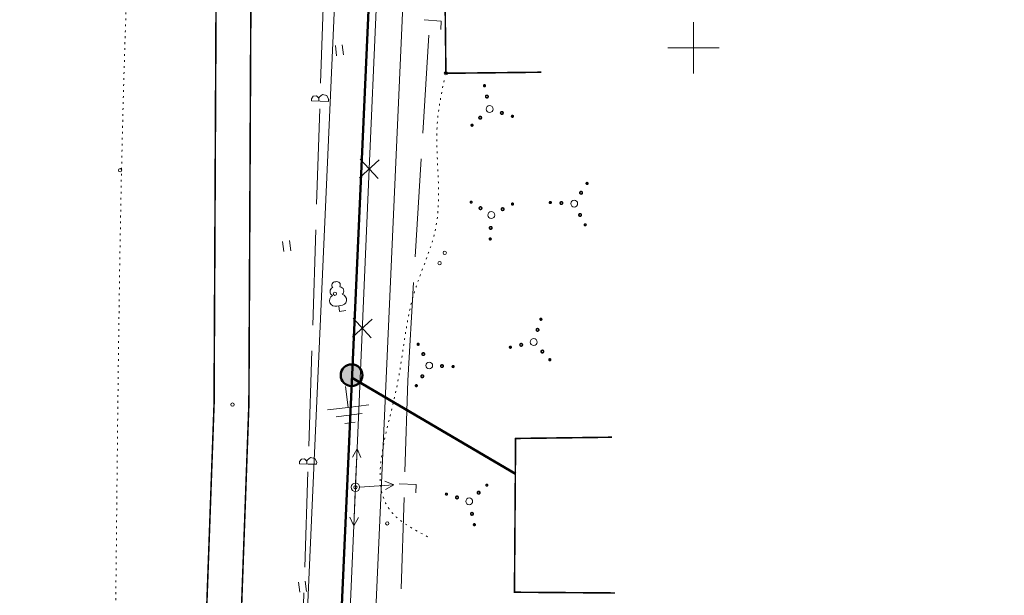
# Model space of a CAD drawing. Header units: millimetres. Extents: x 0 to 1188, y 0 to 841.
# Tile 70 of 76: x 1009 to 1124, y 558 to 626. Entities that reach past the tile are written whole.
import ezdxf

# ---------------------------------------------------------------- set-up
doc = ezdxf.new("R2010")
doc.units = ezdxf.units.MM
for name, pattern in [('K5LT32789', [0]), ('K5LT32797', [0]), ('K5LT32809', [0]), ('K5LT32813', [0]), ('K5LT32814', [0]), ('K5LT32815', [3.5, 2.5, -1]), ('K5LT32817', [0.7000000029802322, 0.2000000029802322, -0.5]), ('K5LT32819', [0]), ('K5LT32824', [0]), ('K5LT_BASIC', [0]), ('K5LT_THIN', [0])]:
    doc.linetypes.add(name, pattern=pattern)
doc.layers.add('Системный слой', color=7, linetype='Continuous')

# ---------------------------------------------------------------- blocks, each defined once
blk = doc.blocks.new('U562')
at = {"layer": 'Системный слой', "color": 7, "linetype": 'K5LT32813', "lineweight": 18}
for p, q in [((1050.627351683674, 626.7405765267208), (1049.817863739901, 608.0995520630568)), ((1050.96646902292, 609.1525524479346), (1048.669258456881, 607.0465516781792)), ((1048.764863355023, 609.2481573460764), (1050.870864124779, 606.9509467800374)), ((1049.817863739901, 608.0995520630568), (1048.198887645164, 570.8174983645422)), ((1050.156981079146, 590.5115279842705), (1047.859770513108, 588.4055272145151)), ((1047.955375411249, 590.6071328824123), (1050.061376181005, 588.3099223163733)), ((1048.198887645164, 570.8174983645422), (1047.36943409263, 550.8450294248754))]:
    blk.add_line(p, q, dxfattribs=at)
blk = doc.blocks.new('U567')
at = {"layer": 'Системный слой', "color": 5, "linetype": 'K5LT32819', "lineweight": 18, "true_color": 0x0000ff}
for p, q in [((1044.129967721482, 618.1160272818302), (1044.49725162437, 629.2806027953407)), ((1043.070021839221, 616.3102562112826), (1043.061925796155, 616.0641553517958)), ((1044.061385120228, 616.0312758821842), (1043.061925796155, 616.0641553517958)), ((1043.070021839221, 616.3102562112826), (1043.267528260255, 616.6206989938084)), ((1043.267528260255, 616.6206989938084), (1043.633556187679, 616.6582096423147)), ((1043.633556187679, 616.6582096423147), (1043.889924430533, 616.3942800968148)), ((1043.889924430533, 616.3942800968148), (1043.911324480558, 616.2635201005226)), ((1043.911324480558, 616.2635201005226), (1043.90385476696, 616.0364581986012)), ((1043.964490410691, 616.4864173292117), (1043.911324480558, 616.2635201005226)), ((1044.354923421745, 616.806311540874), (1043.964490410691, 616.4864173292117)), ((1044.061385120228, 616.0312758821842), (1045.060844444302, 615.9983964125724)), ((1044.847981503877, 616.6983115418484), (1044.354923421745, 616.806311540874)), ((1045.068940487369, 616.2444972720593), (1044.847981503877, 616.6983115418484)), ((1045.068940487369, 616.2444972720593), (1045.060844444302, 615.9983964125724)), ((1043.66404540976, 603.9530737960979), (1044.031329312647, 615.1176493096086)), ((1043.198123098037, 589.7901203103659), (1043.565407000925, 600.9546958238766)), ((1042.732200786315, 575.6271668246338), (1043.099484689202, 586.7917423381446)), ((1042.957156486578, 574.3174510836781), (1042.566723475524, 573.9975568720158)), ((1043.450214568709, 574.2094510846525), (1042.957156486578, 574.3174510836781)), ((1041.672254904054, 573.8213957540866), (1041.664158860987, 573.5752948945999)), ((1042.663618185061, 573.5424154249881), (1041.664158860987, 573.5752948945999)), ((1041.672254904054, 573.8213957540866), (1041.869761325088, 574.1318385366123)), ((1041.869761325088, 574.1318385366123), (1042.235789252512, 574.1693491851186)), ((1042.235789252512, 574.1693491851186), (1042.492157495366, 573.9054196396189)), ((1042.492157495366, 573.9054196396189), (1042.513557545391, 573.7746596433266)), ((1042.513557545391, 573.7746596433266), (1042.506087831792, 573.5475977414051)), ((1042.566723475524, 573.9975568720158), (1042.513557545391, 573.7746596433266)), ((1042.663618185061, 573.5424154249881), (1043.663077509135, 573.5095359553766)), ((1043.671173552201, 573.7556368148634), (1043.450214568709, 574.2094510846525)), ((1043.671173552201, 573.7556368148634), (1043.663077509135, 573.5095359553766)), ((1042.266278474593, 561.464213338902), (1042.63356237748, 572.6287888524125)), ((1041.80035616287, 547.30125985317), (1042.167640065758, 558.4658353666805))]:
    blk.add_line(p, q, dxfattribs=at)
blk = doc.blocks.new('U574')
at = {"layer": 'Системный слой', "color": 11, "linetype": 'K5LT32824', "lineweight": 18, "true_color": 0xff8040}
for p, q in [((1056.260121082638, 625.527234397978), (1058.256426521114, 625.4057267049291)), ((1058.256426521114, 625.4057267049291), (1058.195672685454, 624.4075741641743)), ((1056.787311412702, 623.7641060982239), (1056.088257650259, 612.2790322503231)), ((1055.905996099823, 609.2845739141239), (1055.20694233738, 597.7995000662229)), ((1055.024680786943, 594.8050417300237), (1054.325627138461, 583.3199697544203)), ((1054.325627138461, 583.3199697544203), (1053.988753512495, 572.6328387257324)), ((1053.310525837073, 571.2185693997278), (1055.30953285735, 571.1555578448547)), ((1055.30953285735, 571.1555578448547), (1055.278027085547, 570.1560545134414)), ((1053.894236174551, 569.6343280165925), (1053.557362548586, 558.9471969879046))]:
    blk.add_line(p, q, dxfattribs=at)
blk = doc.blocks.new('U595')
at = {"layer": 'Системный слой', "color": 1, "linetype": 'K5LT32809', "lineweight": 18, "true_color": 0xff0000}
for p, q in [((1049.803809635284, 717.4039886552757), (1024.048161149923, 142.4452375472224)), ((1057.795795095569, 717.0459825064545), (1032.040146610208, 142.0872313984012)), ((1049.635678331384, 713.6506929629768), (1024.048161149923, 142.4452375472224)), ((1049.635678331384, 713.6506929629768), (1024.048161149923, 142.4452375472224))]:
    blk.add_line(p, q, dxfattribs=at)
blk = doc.blocks.new('U663')
at = {"layer": 'Системный слой'}
h = blk.add_hatch(color=7, dxfattribs=at)
h.paths.add_polyline_path([(1047.757530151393, 583.9390516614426), (1047.236700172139, 585.1028218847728), (1047.179074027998, 585.0752794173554), (1047.122899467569, 585.0448856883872), (1047.068317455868, 585.0117169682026), (1047.015464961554, 584.9758564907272), (1046.964474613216, 584.9373942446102), (1046.915474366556, 584.896426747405), (1046.868587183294, 584.8530568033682), (1046.823930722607, 584.8073932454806), (1046.781617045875, 584.759550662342), (1046.74175233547, 584.7096491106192), (1046.704436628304, 584.6578138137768), (1046.669763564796, 584.6041748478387), (1046.637820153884, 584.5488668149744), (1046.608686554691, 584.4920285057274), (1046.582435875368, 584.4338025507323), (1046.55913398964, 584.3743350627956), (1046.538839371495, 584.3137752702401), (1046.521602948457, 584.2522751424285), (1046.507467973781, 584.1899890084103), (1046.496469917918, 584.1270731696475), (1046.488636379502, 584.0636855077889), (1046.483987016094, 583.9999850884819), (1046.482533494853, 583.9361317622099), (1046.484279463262, 583.8722857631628), (1046.489220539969, 583.8086073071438), (1046.497344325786, 583.7452561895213), (1046.508630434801, 583.6823913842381), (1046.523050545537, 583.6201706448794), (1046.540568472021, 583.5587501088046), (1046.561140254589, 583.4982839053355), (1046.584714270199, 583.4389237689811), (1046.611231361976, 583.3808186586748), (1046.640624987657, 583.3241143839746), (1046.672821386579, 583.2689532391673), (1046.707739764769, 583.2154736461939), (1046.745292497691, 583.163809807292), (1046.785385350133, 583.1140913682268), (1046.827917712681, 583.0664430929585), (1046.87278285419, 583.0209845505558), (1046.919868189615, 582.97782981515), (1046.969055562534, 582.9370871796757), (1047.020221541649, 582.8988588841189), (1047.07323773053, 582.8632408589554), (1047.12797108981, 582.8303224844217), (1047.184284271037, 582.8001863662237), (1047.242035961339, 582.7729081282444), (1047.301081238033, 582.7485562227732), (1047.361271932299, 582.7271917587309), (1047.422457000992, 582.7088683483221), (1047.484482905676, 582.6936319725), (1047.54719399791, 582.6815208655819), (1047.610432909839, 582.6725654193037), (1047.67404094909, 582.6667881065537), (1047.737858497, 582.6642034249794), (1047.80172540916, 582.6648178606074), (1047.865481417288, 582.6686298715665), (1047.928966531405, 582.6756298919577), (1047.992021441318, 582.685800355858), (1048.054487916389, 582.6991157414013), (1048.116209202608, 582.7155426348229), (1048.177030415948, 582.7350398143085), (1048.236798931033, 582.7575583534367), (1048.27409534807, 582.7733821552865)])
h.paths.add_polyline_path([(1048.449197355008, 585.0101359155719), (1048.394691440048, 585.0434295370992), (1048.338586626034, 585.0739518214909), (1048.281023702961, 585.1016261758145), (1048.222147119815, 585.1263831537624), (1048.162104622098, 585.1481606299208), (1048.101046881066, 585.1669039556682), (1048.03912711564, 585.1825660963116), (1047.976500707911, 585.1951077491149), (1047.913324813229, 585.2044974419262), (1047.849757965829, 585.2107116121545), (1047.785959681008, 585.2137346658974), (1047.722090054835, 585.2135590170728), (1047.658309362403, 585.210185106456), (1047.594777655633, 585.2036214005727), (1047.53165436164, 585.1938843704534), (1047.469097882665, 585.1809984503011), (1047.407265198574, 585.1649959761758), (1047.346311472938, 585.1459171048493), (1047.286389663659, 585.123809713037), (1047.236742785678, 585.1028409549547), (1047.757530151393, 583.9390516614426), (1048.27409534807, 582.7733821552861), (1048.331821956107, 582.8007134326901), (1048.388107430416, 582.8309012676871), (1048.442810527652, 582.8638699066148), (1048.495793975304, 582.8995366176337), (1048.546924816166, 582.9378118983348), (1048.596074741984, 582.9785997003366), (1048.643120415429, 583.0217976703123), (1048.68794377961, 583.0672974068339), (1048.730432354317, 583.114984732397), (1048.770479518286, 583.1647399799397), (1048.807984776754, 583.2164382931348), (1048.842854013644, 583.2699499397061), (1048.874999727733, 583.3251406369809), (1048.904341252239, 583.381871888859), (1048.930804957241, 583.4400013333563), (1048.954324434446, 583.4993830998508), (1048.974840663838, 583.5598681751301), (1048.992302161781, 583.6213047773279), (1049.006665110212, 583.683538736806), (1049.017893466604, 583.7464138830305), (1049.025959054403, 583.8097724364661), (1049.03084163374, 583.8734554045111), (1049.032528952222, 583.937302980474), (1049.031016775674, 584.0011549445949), (1049.026308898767, 584.0648510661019), (1049.018417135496, 584.1282315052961), (1049.007361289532, 584.1911372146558), (1048.993169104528, 584.2534103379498), (1048.975876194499, 584.3148946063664), (1048.955525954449, 584.3754357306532), (1048.932169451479, 584.434881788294), (1048.905865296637, 584.4930836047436), (1048.876679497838, 584.5498951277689), (1048.844685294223, 584.6051737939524), (1048.809962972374, 584.6587808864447), (1048.772599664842, 584.7105818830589), (1048.732689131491, 584.7604467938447), (1048.690331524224, 584.808250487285), (1048.645633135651, 584.8538730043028), (1048.598706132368, 584.897199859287), (1048.549668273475, 584.9381223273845), (1048.498642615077, 584.9765377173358)])
at = {"layer": 'Системный слой', "color": 7, "linetype": 'K5LT_BASIC', "lineweight": 50}
blk.add_circle((1047.757530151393, 583.9390516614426), 1.275000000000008, dxfattribs=at)
blk = doc.blocks.new('U728')
at = {"layer": 'Системный слой', "color": 7, "linetype": 'K5LT_THIN', "lineweight": 18}
for p, q in [((1047.048676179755, 582.6100308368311), (1047.352127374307, 580.1755710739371)), ((1047.352127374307, 580.1755710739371), (1044.917667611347, 579.8721198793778)), ((1047.352127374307, 580.1755710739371), (1049.786587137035, 580.4790222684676)), ((1047.46592157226, 579.2626486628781), (1045.944384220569, 579.0729916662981)), ((1047.46592157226, 579.2626486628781), (1048.987458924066, 579.4523056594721)), ((1047.579715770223, 578.3497262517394), (1046.971100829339, 578.2738634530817)), ((1047.579715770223, 578.3497262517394), (1048.188330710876, 578.4255890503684))]:
    blk.add_line(p, q, dxfattribs=at)
blk = doc.blocks.new('U822')
at = {"layer": 'Системный слой', "color": 7, "linetype": 'K5LT32797', "lineweight": 18}
blk.add_circle((1048.198887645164, 570.8174983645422), 0.4999999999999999, dxfattribs=at)
blk = doc.blocks.new('U823')
at = {"layer": 'Системный слой', "color": 7, "linetype": 'K5LT32797', "lineweight": 18}
for p, q in [((1048.394116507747, 575.3132614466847), (1047.851203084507, 574.3358950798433)), ((1048.220579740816, 571.3170275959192), (1048.394116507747, 575.3132614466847)), ((1048.394116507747, 575.3132614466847), (1048.850261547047, 574.2925108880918))]:
    blk.add_line(p, q, dxfattribs=at)
blk = doc.blocks.new('U824')
at = {"layer": 'Системный слой', "color": 7, "linetype": 'K5LT32797', "lineweight": 18}
for p, q in [((1048.178140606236, 570.317928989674), (1048.012164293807, 566.3213739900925)), ((1048.012164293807, 566.3213739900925), (1047.554088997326, 567.3412597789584)), ((1048.012164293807, 566.3213739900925), (1048.55322774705, 567.2997657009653))]:
    blk.add_line(p, q, dxfattribs=at)
blk = doc.blocks.new('U825')
at = {"layer": 'Системный слой', "color": 7, "linetype": 'K5LT32797', "lineweight": 18}
for p, q in [((1048.697719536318, 570.8516560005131), (1052.688374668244, 571.1249170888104)), ((1052.688374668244, 571.1249170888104), (1051.656553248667, 571.5554337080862)), ((1052.688374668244, 571.1249170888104), (1051.724868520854, 570.5577699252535))]:
    blk.add_line(p, q, dxfattribs=at)
blk = doc.blocks.new('U1078')
at = {"layer": 'Системный слой', "color": 7, "linetype": 'K5LT32797', "lineweight": 18}
for p, q in [((1046.02789404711, 592.0343784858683), (1046.456006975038, 592.087742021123)), ((1046.241950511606, 592.0610602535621), (1046.323228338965, 591.4090028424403)), ((1046.323228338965, 591.4090028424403), (1047.065643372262, 591.5015435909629))]:
    blk.add_line(p, q, dxfattribs=at)
for centre, radius, start, end in [((1045.738950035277, 593.7260310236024), 0.5116982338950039, 112.603400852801, 243.3063578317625), ((1045.858619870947, 594.4674831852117), 0.415288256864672, 85.61379230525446, 220.3822865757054), ((1046.022817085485, 594.4879500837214), 0.4152882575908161, 333.8280590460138, 108.5965533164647), ((1046.320838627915, 593.7985624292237), 0.5116982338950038, 310.9039877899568, 81.60694476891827), ((1045.833303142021, 592.6787847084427), 0.6732880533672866, 118.786320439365, 286.8027048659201), ((1046.486453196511, 592.7601987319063), 0.6732880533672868, 267.4076406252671, 75.42402518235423)]:
    blk.add_arc(centre, radius, start, end, dxfattribs=at)
blk = doc.blocks.new('U1140')
at = {"layer": 'Системный слой', "color": 7, "linetype": 'K5LT32789', "const_width": 0.18}
for points in [[(1063.530870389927, 571.1396895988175, 1), (1063.665845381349, 570.992103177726, 0.9999999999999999)], [(1058.79507074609, 570.094605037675, 1), (1058.930045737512, 569.9470186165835, 0.9999999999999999)], [(1060.000779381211, 569.7393820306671, 1), (1060.203241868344, 569.51800239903, 0.9999999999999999)], [(1062.5378149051, 570.2992487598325, 1), (1062.740277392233, 570.0778691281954, 0.9999999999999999)], [(1061.75415595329, 567.8221781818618, 1), (1061.956618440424, 567.6007985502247, 0.9999999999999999)], [(1062.068040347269, 566.5158245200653, 1), (1062.203015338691, 566.3682380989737, 0.9999999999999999)]]:
    blk.add_lwpolyline(points, format="xyb", close=True, dxfattribs=at)
at = {"layer": 'Системный слой', "color": 7, "linetype": 'K5LT32797', "lineweight": 18}
blk.add_circle((1061.532147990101, 569.176246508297), 0.4, dxfattribs=at)
blk = doc.blocks.new('U1141')
at = {"layer": 'Системный слой', "color": 7, "linetype": 'K5LT32789', "const_width": 0.18}
for points in [[(1055.558130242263, 587.663840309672, 1), (1055.549212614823, 587.4640392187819, 0.9999999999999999)], [(1056.159514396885, 586.5600949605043, 1), (1056.146137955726, 586.2603933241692, 0.9999999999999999)], [(1058.349354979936, 585.1620254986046, 1), (1058.335978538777, 584.8623238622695, 0.9999999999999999)], [(1059.645832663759, 585.0541106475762, 1), (1059.63691503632, 584.8543095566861, 0.9999999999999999)], [(1056.043671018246, 583.9646026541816, 1), (1056.030294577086, 583.6649010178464, 0.9999999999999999)], [(1055.34188926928, 582.8189213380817, 1), (1055.33297164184, 582.6191202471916, 0.9999999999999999)]]:
    blk.add_lwpolyline(points, format="xyb", close=True, dxfattribs=at)
at = {"layer": 'Системный слой', "color": 7, "linetype": 'K5LT32797', "lineweight": 18}
blk.add_circle((1056.844158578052, 585.0790568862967), 0.4, dxfattribs=at)
blk = doc.blocks.new('U1142')
at = {"layer": 'Системный слой', "color": 7, "linetype": 'K5LT32789', "const_width": 0.18}
for points in [[(1070.002600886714, 590.5581210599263, 0.9999999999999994), (1069.855014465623, 590.423146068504, 1)], [(1069.647377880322, 589.3524124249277, 0.9999999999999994), (1069.425998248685, 589.1499499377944, 1)], [(1066.423820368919, 587.2851514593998, 0.9999999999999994), (1066.276233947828, 587.1501764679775, 1)], [(1067.73017403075, 587.5990358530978, 0.9999999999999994), (1067.508794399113, 587.3965733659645, 1)], [(1070.207244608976, 586.8153769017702, 0.9999999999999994), (1069.985864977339, 586.6129144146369, 1)], [(1071.047685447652, 585.8223214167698, 0.9999999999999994), (1070.900099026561, 585.6873464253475, 1)]]:
    blk.add_lwpolyline(points, format="xyb", close=True, dxfattribs=at)
at = {"layer": 'Системный слой', "color": 7, "linetype": 'K5LT32797', "lineweight": 18}
blk.add_circle((1069.08424235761, 587.8210438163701), 0.4, dxfattribs=at)
blk = doc.blocks.new('U1143')
at = {"layer": 'Системный слой', "color": 7, "linetype": 'K5LT32789', "const_width": 0.18}
for points in [[(1061.85787482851, 604.1896841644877, 1), (1061.65807373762, 604.1986017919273, 1)], [(1063.003556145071, 603.4879024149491, 1), (1062.703854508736, 603.5012788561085, 1)], [(1065.599048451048, 603.3720590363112, 1), (1065.299346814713, 603.3854354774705, 1)], [(1066.702793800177, 603.9734431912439, 1), (1066.502992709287, 603.9823608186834, 1)], [(1064.200978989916, 601.1822184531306, 1), (1063.901277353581, 601.19559489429, 1)], [(1064.093064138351, 599.8857407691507, 1), (1063.893263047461, 599.8946583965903, 1)]]:
    blk.add_lwpolyline(points, format="xyb", close=True, dxfattribs=at)
at = {"layer": 'Системный слой', "color": 7, "linetype": 'K5LT32797', "lineweight": 18}
blk.add_circle((1064.118010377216, 602.6874148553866), 0.4, dxfattribs=at)
blk = doc.blocks.new('U1144')
at = {"layer": 'Системный слой', "color": 7, "linetype": 'K5LT32789', "const_width": 0.18}
for points in [[(1063.388249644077, 617.7566268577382, 0.9999999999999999), (1063.253274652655, 617.9042132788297, 1)], [(1063.702134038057, 616.4502731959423, 0.9999999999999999), (1063.499671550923, 616.6716528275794, 1)], [(1065.455510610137, 614.533069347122, 0.9999999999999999), (1065.253048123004, 614.7544489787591, 1)], [(1062.918475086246, 613.9732026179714, 0.9999999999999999), (1062.716012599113, 614.1945822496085, 1)], [(1066.661219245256, 614.1778463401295, 0.9999999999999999), (1066.526244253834, 614.325432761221, 1)], [(1061.925419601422, 613.1327617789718, 0.9999999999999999), (1061.79044461, 613.2803482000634, 1)]]:
    blk.add_lwpolyline(points, format="xyb", close=True, dxfattribs=at)
at = {"layer": 'Системный слой', "color": 7, "linetype": 'K5LT32797', "lineweight": 18}
blk.add_circle((1063.924142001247, 615.0962048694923), 0.4, dxfattribs=at)
blk = doc.blocks.new('U1145')
at = {"layer": 'Системный слой', "color": 7, "linetype": 'K5LT32789', "const_width": 0.18}
for points in [[(1075.328727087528, 606.2928452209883, 0.9999999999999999), (1075.337644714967, 606.4926463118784, 0.9999999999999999)], [(1074.626945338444, 605.1471639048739, 0.9999999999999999), (1074.640321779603, 605.446865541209, 0.9999999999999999)], [(1071.02478369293, 604.0576559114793, 0.9999999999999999), (1071.03370132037, 604.2574570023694, 0.9999999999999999)], [(1072.321261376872, 603.9497410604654, 0.9999999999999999), (1072.334637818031, 604.2494426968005, 0.9999999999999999)], [(1074.511101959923, 602.5516715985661, 0.9999999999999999), (1074.524478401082, 602.8513732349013, 0.9999999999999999)], [(1075.112486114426, 601.4479262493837, 0.9999999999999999), (1075.121403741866, 601.6477273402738, 0.9999999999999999)]]:
    blk.add_lwpolyline(points, format="xyb", close=True, dxfattribs=at)
at = {"layer": 'Системный слой', "color": 7, "linetype": 'K5LT32797', "lineweight": 18}
blk.add_circle((1073.826457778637, 604.0327096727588), 0.3999999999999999, dxfattribs=at)
blk = doc.blocks.new('U1206')
at = {"layer": 'Системный слой', "color": 7, "linetype": 'K5LT32797', "lineweight": 18}
for p, q in [((1041.69130560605, 558.5415142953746), (1041.542876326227, 559.7322992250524)), ((1042.485162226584, 558.640467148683), (1042.336732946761, 559.8312520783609))]:
    blk.add_line(p, q, dxfattribs=at)
blk = doc.blocks.new('U1207')
at = {"layer": 'Системный слой', "color": 7, "linetype": 'K5LT32797', "lineweight": 18}
for p, q in [((1040.621431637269, 598.5064748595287), (1040.473002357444, 599.6972597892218)), ((1039.827575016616, 598.4075220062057), (1039.679145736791, 599.5983069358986))]:
    blk.add_line(p, q, dxfattribs=at)
blk = doc.blocks.new('U1208')
at = {"layer": 'Системный слой', "color": 7, "linetype": 'K5LT32797', "lineweight": 18}
for p, q in [((1046.000711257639, 621.3465120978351), (1045.852281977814, 622.5372970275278)), ((1046.794567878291, 621.4454649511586), (1046.646138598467, 622.6362498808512))]:
    blk.add_line(p, q, dxfattribs=at)

msp = doc.modelspace()

# ---------------------------------------------------------------- linework, layer by layer
at = {"layer": 'Системный слой', "color": 7, "linetype": 'K5LT_BASIC', "lineweight": 50}
for p, q in [((1053.799802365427, 717.2249855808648), (1028.044153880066, 142.2662344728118)), ((1047.740858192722, 583.6807824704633), (1066.932636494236, 572.3801548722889))]:
    msp.add_line(p, q, dxfattribs=at)
at = {"layer": 'Системный слой', "color": 3, "linetype": 'K5LT32814', "lineweight": 18, "true_color": 0x00ff00}
for p, q in [((1087.801956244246, 625.2716691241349), (1087.80250280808, 619.2716691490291)), ((1090.802229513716, 622.2719424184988), (1084.802229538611, 622.2713958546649))]:
    msp.add_line(p, q, dxfattribs=at)
at = {"layer": 'Системный слой', "color": 7, "linetype": 'K5LT32815', "const_width": 0.18}
msp.add_lwpolyline([(1036.185374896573, 661.6618744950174), (1031.87880331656, 627.7507791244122), (1031.647627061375, 580.5477016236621), (1030.303380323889, 543.4223362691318), (1024.140950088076, 477.8485427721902), (1020.528443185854, 308.4649733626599), (1016.889982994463, 218.8588225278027), (1012.459114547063, 154.1075238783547), (1014.849737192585, 127.5391983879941)], dxfattribs=at)
at = {"layer": 'Системный слой', "color": 7, "linetype": 'K5LT32789', "const_width": 0.18}
for points in [[(1040.096045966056, 660.3624014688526), (1035.957660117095, 627.775645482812), (1035.726483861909, 580.5725679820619), (1034.382237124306, 543.4472026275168), (1028.219806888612, 477.8734091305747), (1024.60729998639, 308.4898397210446), (1020.968839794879, 218.8836888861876), (1016.537971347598, 154.1323902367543), (1018.928593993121, 127.564064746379)], [(1058.681735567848, 630.0590623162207), (1058.801047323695, 619.287099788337), (1069.970866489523, 619.4108182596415), (1058.801047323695, 619.287099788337), (1058.681735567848, 630.0590623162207), (1069.311092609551, 630.1767945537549)], [(1066.829524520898, 558.5368989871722), (1066.963594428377, 576.5363996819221), (1078.270972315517, 576.6828285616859), (1066.963594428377, 576.5363996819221), (1066.829524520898, 558.5368989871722), (1078.611747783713, 558.4491386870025)]]:
    msp.add_lwpolyline(points, dxfattribs=at)
at = {"layer": 'Системный слой', "color": 7, "linetype": 'K5LT32797', "lineweight": 18}
for centre in [(1058.801047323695, 619.287099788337), (1020.63658567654, 607.9312930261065), (1058.662289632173, 598.2644994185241), (1058.059062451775, 597.0566099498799), (1045.799964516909, 593.4747632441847), (1033.806521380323, 580.50165807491), (1048.198887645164, 570.8174983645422), (1051.936079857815, 566.5933172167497)]:
    msp.add_circle(centre, 0.2, dxfattribs=at)
at = {"layer": 'Системный слой', "color": 7, "linetype": 'K5LT32817', "lineweight": 18}
for points, knots in [([(1004.57721378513, 111.5408198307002), (1004.422071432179, 135.3486357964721), (1003.661880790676, 172.2043922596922), (1002.826399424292, 222.7804554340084), (1004.970026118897, 309.0226716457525), (1012.729683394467, 403.9873111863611), (1020.507578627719, 518.9071760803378), (1019.802475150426, 608.1907317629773), (1023.344869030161, 676.7111932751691), (1028.54691970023, 709.7687904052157), (1028.543921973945, 709.7831216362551), (1028.520561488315, 709.7850489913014), (1021.044622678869, 710.7267841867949), (991.8043589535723, 716.2919710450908), (947.3271625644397, 718.7898598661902), (910.2058713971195, 720.2664289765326), (894.270417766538, 720.9002915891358)], [201.8171583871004, 201.8171583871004, 201.8171583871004, 201.8171583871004, 237.5349934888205, 257.1020552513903, 277.6865561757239, 366.8982137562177, 400.0430460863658, 450.272666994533, 501.3225446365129, 501.3263625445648, 501.333376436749, 501.3409369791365, 501.3573279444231, 513.1048638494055, 544.8630909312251, 568.7508298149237, 568.7508298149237, 568.7508298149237, 568.7508298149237]), ([(1056.662268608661, 565.0318769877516), (1055.014737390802, 565.9003945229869), (1048.875756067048, 569.1366384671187), (1053.731205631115, 581.9542965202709), (1054.070605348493, 592.4979296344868), (1059.016164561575, 602.5373808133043), (1057.070363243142, 611.2737982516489), (1058.314144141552, 617.1007655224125), (1058.669640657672, 618.7662249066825)], [0, 0, 0, 0, 2.598994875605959, 9.684296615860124, 15.64451320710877, 19.42712367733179, 25.79053935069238, 28.33721489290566, 28.33721489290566, 28.33721489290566, 28.33721489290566])]:
    msp.add_open_spline(points, degree=3, knots=knots, dxfattribs=at)

# ---------------------------------------------------------------- block references
at = {"layer": 'Системный слой'}
for name in ['U574', 'U562', 'U595', 'U567', 'U1208', 'U1144', 'U1145', 'U1143', 'U1207', 'U1078', 'U1142', 'U1141', 'U663', 'U728', 'U823', 'U822', 'U825', 'U1140', 'U824', 'U1206']:
    msp.add_blockref(name, (0, 0), dxfattribs=at)

doc.saveas('drawing.dxf')
